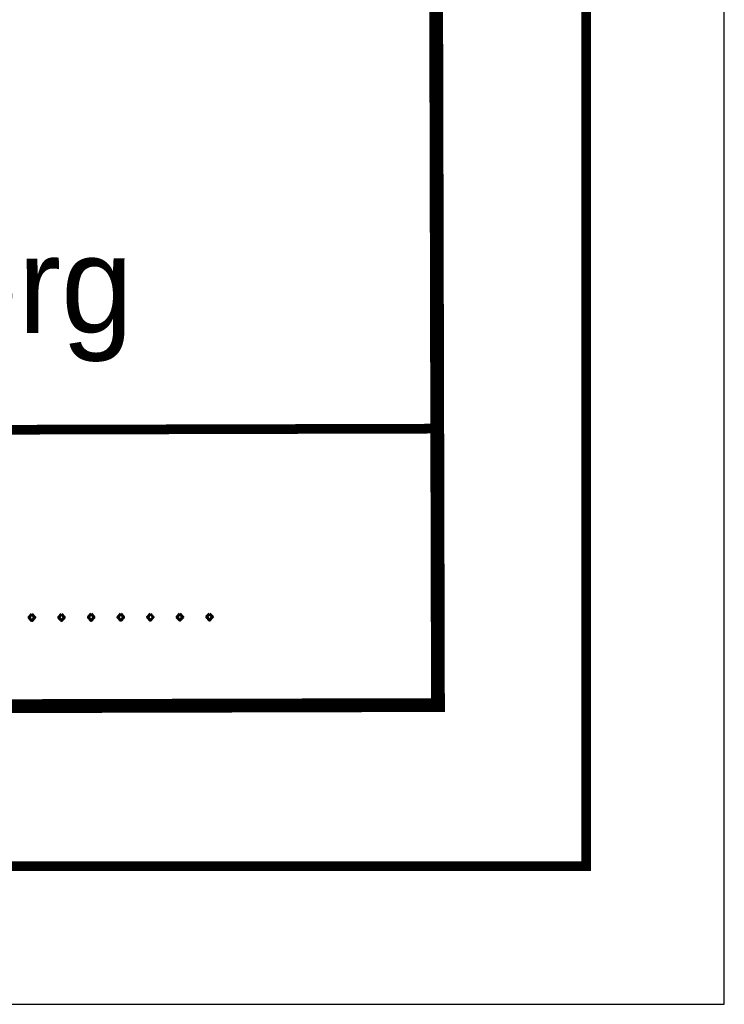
# Model space of a CAD drawing. Extents: x 0 to 1135, y 0 to 420.
# Tile 20 of 32: x 1110 to 1135, y 0 to 36. Entities that reach past the tile are written whole.
import ezdxf
from ezdxf.enums import TextEntityAlignment as Align

# ---------------------------------------------------------------- set-up
doc = ezdxf.new("R2010")
doc.units = 0
doc.header["$LTSCALE"] = 2
doc.header["$MEASUREMENT"] = 0
doc.linetypes.add('AUSGEZOGEN', pattern=[0])
doc.layers.add('LEGENDE', color=7, linetype='AUSGEZOGEN')
doc.layers.add('RAHMEN', color=250, linetype='AUSGEZOGEN')
doc.styles.add('ROMANS', font='romans.shx', dxfattribs={"width": 0.8})
doc.styles.add('UNIR-H', font='unir_h.shx', dxfattribs={"width": 0.8})

msp = doc.modelspace()

# ---------------------------------------------------------------- linework, layer by layer
at = {"layer": 'LEGENDE'}
for points, const_width in [([(1124.638, 10.577), (1124.457, 81.076)], 0.5), ([(1057.612, 20.654), (1124.612, 20.827)], 0.35), ([(959.388, 10.402), (1124.887, 10.827)], 0.5)]:
    msp.add_lwpolyline(points, dxfattribs=dict(at, const_width=const_width))
at = {"layer": 'RAHMEN'}
for p, q in [((1135, 0), (1135, 420)), ((950, 0), (1135, 0))]:
    msp.add_line(p, q, dxfattribs=at)
at = {"layer": 'RAHMEN', "const_width": 0.35}
msp.add_lwpolyline([(25, 5), (1130, 5), (1130, 415), (25, 415), (25, 5)], dxfattribs=at)

# ---------------------------------------------------------------- texts
at = {"layer": 'LEGENDE', "style": 'UNIR-H'}
msp.add_text('Dienststelle Nürnberg', height=3.5, rotation=0.1472, dxfattribs=at).set_placement((1091.103, 24.241), align=Align.CENTER)
at = {"layer": 'LEGENDE', "style": 'ROMANS'}
msp.add_text('.....................................................', height=2.5, rotation=0.1472, dxfattribs=at).set_placement((1060.123, 13.75))

doc.saveas('drawing.dxf')
